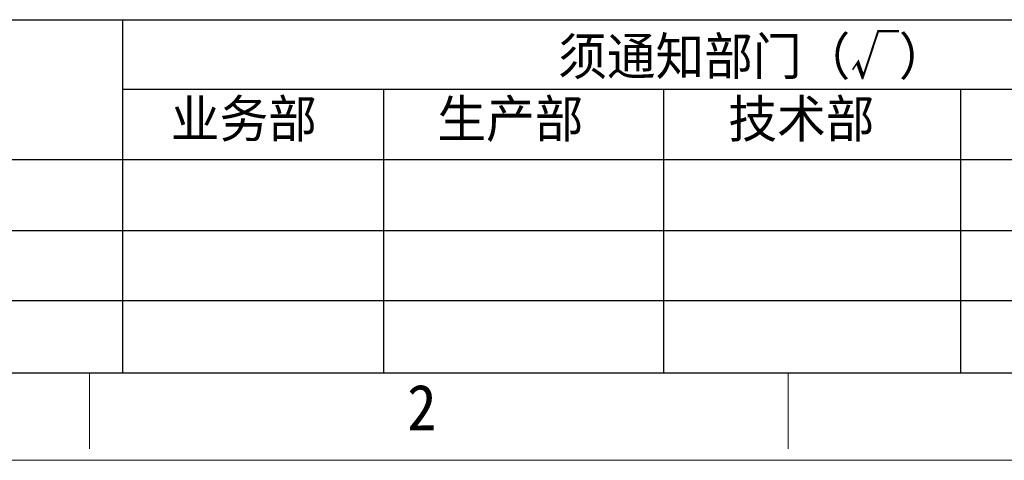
# Model space of a CAD drawing. Header units: millimetres. Extents: x -24622 to 57, y -1603 to 1112.
# Tile 2 of 219: x -23512 to -23324, y -510 to -425. Entities that reach past the tile are written whole.
import ezdxf
from ezdxf.enums import TextEntityAlignment as Align

# ---------------------------------------------------------------- set-up
doc = ezdxf.new("R2010")
doc.units = ezdxf.units.MM
doc.layers.add('用户自定义1', color=4, linetype='Continuous', lineweight=13)
doc.styles.add('样式 2', font='simkai.ttf', dxfattribs={"width": 0.95})

msp = doc.modelspace()

# ---------------------------------------------------------------- linework, layer by layer
at = {"color": 7, "linetype": 'Continuous', "lineweight": 25}
for p, q in [((-23699.571, -425.332), (-23254.379, -425.332)), ((-23492.516, -425.332), (-23492.516, -492.799)), ((-23492.516, -438.601), (-23254.379, -438.601)), ((-23442.72, -438.601), (-23442.72, -492.799)), ((-23389.268, -438.601), (-23389.268, -492.799)), ((-23332.61, -438.601), (-23332.61, -492.799)), ((-23699.571, -452.06), (-23254.379, -452.06)), ((-23254.379, -465.7), (-23699.571, -465.7)), ((-23699.571, -479.009), (-23254.379, -479.009))]:
    msp.add_line(p, q, dxfattribs=at)
at = {"color": 0, "linetype": 'Continuous', "lineweight": 25}
msp.add_line((-23699.571, -492.799), (-22757.077, -492.799), dxfattribs=at)
at = {"layer": '用户自定义1', "color": 0, "lineweight": 15, "ltscale": 0.3}
for p, q in [((-22757.077, -492.799), (-23699.582, -492.799)), ((-23498.856, -492.799), (-23498.856, -507.33)), ((-23365.54, -492.799), (-23365.54, -507.33)), ((-22740.366, -509.51), (-23716.294, -509.51))]:
    msp.add_line(p, q, dxfattribs=at)

# ---------------------------------------------------------------- texts
at = {"color": 7, "linetype": 'Continuous', "lineweight": 25, "char_height": 7.17, "attachment_point": 1, "style": '样式 2'}
for s, insert in [('须通知部门（√）', (-23409.402, -428.741)), ('业务部', (-23483.297, -440.685)), ('生产部', (-23432.453, -440.685)), ('技术部', (-23376.916, -440.685))]:
    msp.add_mtext(s, dxfattribs=dict(at, insert=insert))
at = {"layer": '用户自定义1', "color": 0, "lineweight": 15, "ltscale": 0.3, "style": '样式 2', "width": 0.95}
msp.add_text('2', height=8.719, dxfattribs=at).set_placement((-23435.402, -503.755), align=Align.CENTER)

doc.saveas('drawing.dxf')
